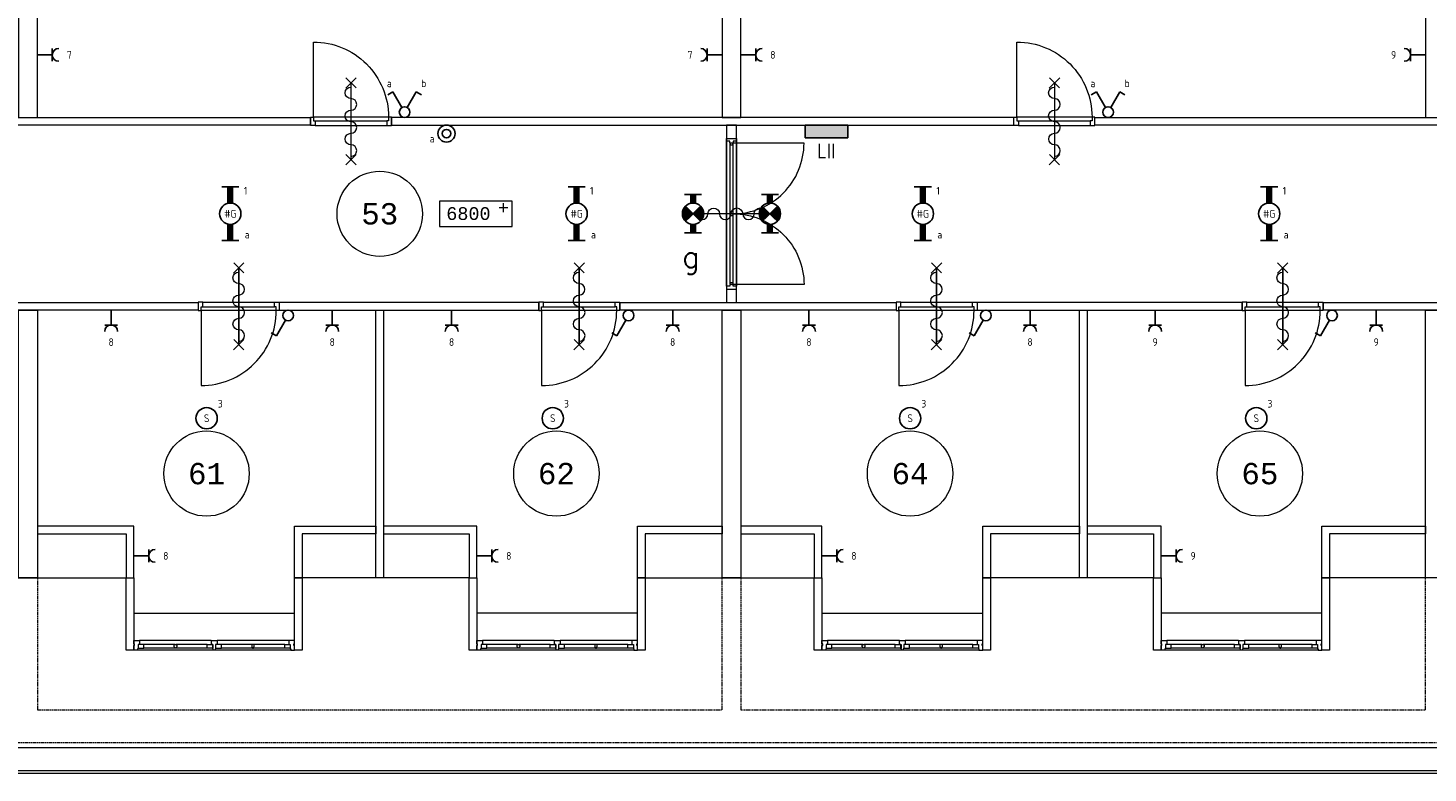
# Model space of a CAD drawing. Header units: millimetres. Extents: x 2723 to 84179, y 13128 to 40654.
# Tile 9 of 16: x 39558 to 55966, y 18914 to 27653. Entities that reach past the tile are written whole.
import ezdxf
from ezdxf.enums import TextEntityAlignment as Align
from ezdxf.xclip import XClip

# ---------------------------------------------------------------- set-up
doc = ezdxf.new("R2010")
doc.units = ezdxf.units.MM
doc.header["$LTSCALE"] = 50
doc.header["$XCLIPFRAME"] = 0
doc.linetypes.add('Xref-2e26$0$HIDDEN', pattern=[0.375, 0.25, -0.125])
doc.layers.get('0').update_dxf_attribs({"linetype": 'CONTINUOUS'})
for name, color, linetype in [('EL6211--', 3, 'CONTINUOUS'), ('EL6222--', 3, 'CONTINUOUS'), ('EL6311--', 3, 'CONTINUOUS'), ('EL6350--', 3, 'CONTINUOUS'), ('Xref', 8, 'CONTINUOUS'), ('Xref-2e26$0$AL$1A---_ALGEMEEN', 8, 'CONTINUOUS'), ('Xref-2e26$0$AT$1A---_TEKST035', 8, 'CONTINUOUS'), ('Xref-2e26$0$AT$1A---_TEKST050', 8, 'CONTINUOUS')]:
    doc.layers.add(name, color=color, linetype=linetype)
doc.styles.add('buro-018', font='Isocp.shx', dxfattribs={"height": 90})
doc.styles.add('buro-035', font='Isocp.shx', dxfattribs={"height": 175})
doc.styles.add('STABICAD-018', font='ISOCP.SHX', dxfattribs={"height": 1.8})
doc.styles.add('Xref-2e26$0$MONOTXT', font='MONOTXT')
doc.styles.add('Xref-2e26$0$ROMANS', font='ROMANS')

# ---------------------------------------------------------------- blocks, each defined once
blk = doc.blocks.new('Xref-2e26$0$DRPSTD')
at = {"layer": 'Xref-2e26$0$AL$1A---_ALGEMEEN', "color": 0, "linetype": 'Continuous', "lineweight": 0}
blk.add_lwpolyline([(-31.3, 0), (31.3, 0), (33.54, -2.23), (33.54, -47), (16.54, -47), (16.54, -98), (11.04, -98), (11.04, -111.78), (8.82, -114), (-8.74, -114), (-10.96, -111.78), (-10.96, -98), (-16.46, -98), (-16.46, -47), (-33.46, -47), (-33.46, -2.14)], close=True, dxfattribs=at)
blk = doc.blocks.new('*O72')
at = {"layer": 'Xref-2e26$0$AL$1A---_ALGEMEEN', "color": 0, "linetype": 'Continuous', "lineweight": 0}
for p, q in [((-34, 57), (-876, 57)), ((-460, 10), (-826, 10)), ((-84, 10), (-449, 10)), ((876, 57), (34, 57)), ((449, 10), (84, 10)), ((826, 10), (460, 10)), ((-11, -57), (-898, -57)), ((-459, -33), (-826, -33)), ((-84, -33), (-450, -33)), ((898, -57), (11, -57)), ((450, -33), (84, -33)), ((826, -33), (459, -33))]:
    blk.add_line(p, q, dxfattribs=at)
for points in [[(-942, 57), (-878, 57), (-876, 55), (-876, 10), (-892, 10), (-892, -41), (-898, -41), (-898, -55), (-900, -57), (-942, -57), (-942, -3), (-934, -3), (-934, 18), (-942, 18)], [(-892, -33), (-826, -33), (-826, 10), (-892, 10)], [(-16, -33), (-84, -33), (-84, 10), (-16, 10)], [(16, -33), (84, -33), (84, 10), (16, 10)], [(892, -33), (826, -33), (826, 10), (892, 10)], [(942, 57), (878, 57), (876, 55), (876, 10), (892, 10), (892, -41), (898, -41), (898, -55), (900, -57), (942, -57), (942, -3), (934, -3), (934, 18), (942, 18)]]:
    blk.add_lwpolyline(points, close=True, dxfattribs=at)
for points in [[(-450, -33), (-459, -33), (-459, -30, -0.397174), (-465, -25), (-465, -22, 0.406754), (-470, -17), (-470, 2), (-460, 10), (-449, 10), (-439, 2), (-439, -17, 0.406754), (-444, -22), (-444, -25, -0.397174), (-450, -30), (-450, -33)], [(450, -33), (459, -33), (459, -30, 0.397174), (464, -25), (464, -22, -0.406754), (470, -17), (470, 2), (460, 10), (449, 10), (439, 2), (439, -17, -0.406754), (444, -22), (444, -25, 0.397174), (450, -30), (450, -33)]]:
    blk.add_lwpolyline(points, format="xyb", dxfattribs=at)
blk.add_blockref('Xref-2e26$0$DRPSTD', (0, 57), dxfattribs=at)
blk = doc.blocks.new('*O73')
at = {"layer": 'Xref-2e26$0$AL$1A---_ALGEMEEN', "color": 0, "linetype": 'Continuous', "lineweight": 0}
for p, q in [((-34, 57), (-876, 57)), ((-460, 10), (-826, 10)), ((-84, 10), (-449, 10)), ((876, 57), (34, 57)), ((449, 10), (84, 10)), ((826, 10), (460, 10)), ((-11, -57), (-898, -57)), ((-459, -33), (-826, -33)), ((-84, -33), (-450, -33)), ((898, -57), (11, -57)), ((450, -33), (84, -33)), ((826, -33), (459, -33))]:
    blk.add_line(p, q, dxfattribs=at)
for points in [[(-942, 57), (-878, 57), (-876, 55), (-876, 10), (-892, 10), (-892, -41), (-898, -41), (-898, -55), (-900, -57), (-942, -57), (-942, -3), (-934, -3), (-934, 18), (-942, 18)], [(-892, -33), (-826, -33), (-826, 10), (-892, 10)], [(-16, -33), (-84, -33), (-84, 10), (-16, 10)], [(16, -33), (84, -33), (84, 10), (16, 10)], [(892, -33), (826, -33), (826, 10), (892, 10)], [(942, 57), (878, 57), (876, 55), (876, 10), (892, 10), (892, -41), (898, -41), (898, -55), (900, -57), (942, -57), (942, -3), (934, -3), (934, 18), (942, 18)]]:
    blk.add_lwpolyline(points, close=True, dxfattribs=at)
for points in [[(-450, -33), (-459, -33), (-459, -30, -0.397174), (-465, -25), (-465, -22, 0.406754), (-470, -17), (-470, 2), (-460, 10), (-449, 10), (-439, 2), (-439, -17, 0.406754), (-445, -22), (-445, -25, -0.397174), (-450, -30), (-450, -33)], [(450, -33), (459, -33), (459, -30, 0.397174), (464, -25), (464, -22, -0.406754), (470, -17), (470, 2), (460, 10), (449, 10), (439, 2), (439, -17, -0.406754), (444, -22), (444, -25, 0.397174), (450, -30), (450, -33)]]:
    blk.add_lwpolyline(points, format="xyb", dxfattribs=at)
blk.add_blockref('Xref-2e26$0$DRPSTD', (0, 57), dxfattribs=at)
blk = doc.blocks.new('*O74')
at = {"layer": 'Xref-2e26$0$AL$1A---_ALGEMEEN', "color": 0, "linetype": 'Continuous', "lineweight": 0}
for p, q in [((-34, 57), (-876, 57)), ((-460, 10), (-826, 10)), ((-84, 10), (-449, 10)), ((876, 57), (34, 57)), ((449, 10), (84, 10)), ((826, 10), (460, 10)), ((-11, -57), (-898, -57)), ((-459, -33), (-826, -33)), ((-84, -33), (-450, -33)), ((898, -57), (11, -57)), ((450, -33), (84, -33)), ((826, -33), (459, -33))]:
    blk.add_line(p, q, dxfattribs=at)
for points in [[(-942, 57), (-878, 57), (-876, 55), (-876, 10), (-892, 10), (-892, -41), (-898, -41), (-898, -55), (-900, -57), (-942, -57), (-942, -3), (-934, -3), (-934, 18), (-942, 18)], [(-892, -33), (-826, -33), (-826, 10), (-892, 10)], [(-16, -33), (-84, -33), (-84, 10), (-16, 10)], [(16, -33), (84, -33), (84, 10), (16, 10)], [(892, -33), (826, -33), (826, 10), (892, 10)], [(942, 57), (878, 57), (876, 55), (876, 10), (892, 10), (892, -41), (898, -41), (898, -55), (900, -57), (942, -57), (942, -3), (934, -3), (934, 18), (942, 18)]]:
    blk.add_lwpolyline(points, close=True, dxfattribs=at)
for points in [[(-450, -33), (-459, -33), (-459, -30, -0.397174), (-465, -25), (-465, -22, 0.406754), (-470, -17), (-470, 2), (-460, 10), (-449, 10), (-439, 2), (-439, -17, 0.406754), (-444, -22), (-444, -25, -0.397174), (-450, -30), (-450, -33)], [(450, -33), (459, -33), (459, -30, 0.397174), (464, -25), (464, -22, -0.406754), (470, -17), (470, 2), (460, 10), (449, 10), (439, 2), (439, -17, -0.406754), (444, -22), (444, -25, 0.397174), (450, -30), (450, -33)]]:
    blk.add_lwpolyline(points, format="xyb", dxfattribs=at)
blk.add_blockref('Xref-2e26$0$DRPSTD', (0, 57), dxfattribs=at)
blk = doc.blocks.new('*O75')
at = {"layer": 'Xref-2e26$0$AL$1A---_ALGEMEEN', "color": 0, "linetype": 'Continuous', "lineweight": 0}
for p, q in [((-34, 57), (-876, 57)), ((-460, 10), (-826, 10)), ((-84, 10), (-449, 10)), ((876, 57), (34, 57)), ((449, 10), (84, 10)), ((826, 10), (460, 10)), ((-11, -57), (-898, -57)), ((-459, -33), (-826, -33)), ((-84, -33), (-450, -33)), ((898, -57), (11, -57)), ((450, -33), (84, -33)), ((826, -33), (459, -33))]:
    blk.add_line(p, q, dxfattribs=at)
for points in [[(-942, 57), (-878, 57), (-876, 55), (-876, 10), (-892, 10), (-892, -41), (-898, -41), (-898, -55), (-900, -57), (-942, -57), (-942, -3), (-934, -3), (-934, 18), (-942, 18)], [(-892, -33), (-826, -33), (-826, 10), (-892, 10)], [(-16, -33), (-84, -33), (-84, 10), (-16, 10)], [(16, -33), (84, -33), (84, 10), (16, 10)], [(892, -33), (826, -33), (826, 10), (892, 10)], [(942, 57), (878, 57), (876, 55), (876, 10), (892, 10), (892, -41), (898, -41), (898, -55), (900, -57), (942, -57), (942, -3), (934, -3), (934, 18), (942, 18)]]:
    blk.add_lwpolyline(points, close=True, dxfattribs=at)
for points in [[(-450, -33), (-459, -33), (-459, -30, -0.397174), (-465, -25), (-465, -22, 0.406754), (-470, -17), (-470, 2), (-460, 10), (-449, 10), (-439, 2), (-439, -17, 0.406754), (-445, -22), (-445, -25, -0.397174), (-450, -30), (-450, -33)], [(450, -33), (459, -33), (459, -30, 0.397174), (464, -25), (464, -22, -0.406754), (470, -17), (470, 2), (460, 10), (449, 10), (439, 2), (439, -17, -0.406754), (444, -22), (444, -25, 0.397174), (450, -30), (450, -33)]]:
    blk.add_lwpolyline(points, format="xyb", dxfattribs=at)
blk.add_blockref('Xref-2e26$0$DRPSTD', (0, 57), dxfattribs=at)
blk = doc.blocks.new('Xref-2e26$0$ED0881')
at = {"layer": 'Xref-2e26$0$AL$1A---_ALGEMEEN', "color": 0, "linetype": 'Continuous', "lineweight": 0}
for p, q in [((475, -400), (475, 500)), ((915, 0), (35, 0)), ((55, 100), (895, 100)), ((55, 45), (895, 45))]:
    blk.add_line(p, q, dxfattribs=at)
for points in [[(55, 100), (0, 100), (0, 0), (35, 0), (35, 45), (55, 45), (55, 100)], [(950, 0), (915, 0), (915, 45), (895, 45), (895, 100), (950, 100), (950, 0)]]:
    blk.add_lwpolyline(points, close=True, dxfattribs=at)
blk.add_lwpolyline([(35, 0), (35, -880, 0.414214), (915, 0)], format="xyb", dxfattribs=at)
blk = doc.blocks.new('Xref-2e26$0$BRW60')
at = {"layer": 'Xref-2e26$0$AL$1A---_ALGEMEEN', "color": 0, "linetype": 'Continuous', "lineweight": 0}
for p, q in [((-61.42, 393.58), (61.43, 516.42)), ((59.19, 395.81), (-59.19, 514.19)), ((-61.42, -506.42), (61.43, -383.58)), ((59.19, -504.19), (-59.19, -385.81))]:
    blk.add_line(p, q, dxfattribs=at)
blk = doc.blocks.new('*O111')
at = {"layer": 'Xref-2e26$0$AL$1A---_ALGEMEEN', "color": 0, "linetype": 'Continuous', "lineweight": 0}
blk.add_lwpolyline([(0, -407, 1), (0, -271, -1), (0, -136, 1), (0, 0, -1), (0, 136, 1), (0, 271, -1), (0, 407)], format="xyb", dxfattribs=at)
blk = doc.blocks.new('Xref-2e26$0$BRW00')
at = {"layer": 'Xref-2e26$0$AL$1A---_ALGEMEEN', "color": 0, "linetype": 'Continuous', "lineweight": 0}
blk.add_blockref('*O111', (0, 0), dxfattribs=at)
blk = doc.blocks.new('*O117')
at = {"layer": 'Xref-2e26$0$AL$1A---_ALGEMEEN', "color": 0, "linetype": 'Continuous', "lineweight": 0}
blk.add_line((0, 450), (0, -450), dxfattribs=at)
for name in ['Xref-2e26$0$BRW60', 'Xref-2e26$0$BRW00']:
    blk.add_blockref(name, (0, -5), dxfattribs=at)
blk = doc.blocks.new('*O118')
at = {"layer": 'Xref-2e26$0$AL$1A---_ALGEMEEN', "color": 0, "linetype": 'Continuous', "lineweight": 0}
blk.add_line((0, 450), (0, -450), dxfattribs=at)
for name in ['Xref-2e26$0$BRW60', 'Xref-2e26$0$BRW00']:
    blk.add_blockref(name, (0, -5), dxfattribs=at)
blk = doc.blocks.new('*O119')
at = {"layer": 'Xref-2e26$0$AL$1A---_ALGEMEEN', "color": 0, "linetype": 'Continuous', "lineweight": 0}
blk.add_line((0, 450), (0, -450), dxfattribs=at)
for name in ['Xref-2e26$0$BRW60', 'Xref-2e26$0$BRW00']:
    blk.add_blockref(name, (0, -5), dxfattribs=at)
blk = doc.blocks.new('*O120')
at = {"layer": 'Xref-2e26$0$AL$1A---_ALGEMEEN', "color": 0, "linetype": 'Continuous', "lineweight": 0}
blk.add_line((0, 450), (0, -450), dxfattribs=at)
for name in ['Xref-2e26$0$BRW60', 'Xref-2e26$0$BRW00']:
    blk.add_blockref(name, (0, -5), dxfattribs=at)
blk = doc.blocks.new('*O121')
at = {"layer": 'Xref-2e26$0$AL$1A---_ALGEMEEN', "color": 0, "linetype": 'Continuous', "lineweight": 0}
blk.add_line((0, 450), (0, -450), dxfattribs=at)
for name in ['Xref-2e26$0$BRW60', 'Xref-2e26$0$BRW00']:
    blk.add_blockref(name, (0, -5), dxfattribs=at)
blk = doc.blocks.new('*O122')
at = {"layer": 'Xref-2e26$0$AL$1A---_ALGEMEEN', "color": 0, "linetype": 'Continuous', "lineweight": 0}
blk.add_line((0, 450), (0, -450), dxfattribs=at)
for name in ['Xref-2e26$0$BRW60', 'Xref-2e26$0$BRW00']:
    blk.add_blockref(name, (0, -5), dxfattribs=at)
blk = doc.blocks.new('*O130')
at = {"layer": 'Xref-2e26$0$AL$1A---_ALGEMEEN', "color": 0, "linetype": 'Continuous', "lineweight": 0}
blk.add_line((450, 0), (-450, 0), dxfattribs=at)
at = {"layer": 'Xref-2e26$0$AL$1A---_ALGEMEEN', "color": 0, "linetype": 'Continuous', "lineweight": 0, "rotation": 270}
for name in ['Xref-2e26$0$BRW60', 'Xref-2e26$0$BRW00']:
    blk.add_blockref(name, (-5, 0), dxfattribs=at)
blk = doc.blocks.new('Xref-2e26')
at = {"layer": 'Xref-2e26$0$AL$1A---_ALGEMEEN', "linetype": 'Continuous', "lineweight": 0}
for p, q in [((123785.42, 91791.73), (123785.42, 93491.73)), ((123899.42, 93491.73), (123899.42, 91791.73)), ((124292.42, 92641.73), (123392.42, 92641.73)), ((114757.42, 88371.73), (116747.42, 88371.73)), ((120767.42, 88371.73), (118812.42, 88371.73)), ((122832.42, 88371.73), (124812.42, 88371.73)), ((128787.42, 88371.73), (126877.42, 88371.73)), ((132862.42, 88371.73), (130852.42, 88371.73)), ((116837.42, 87955.73), (118722.42, 87955.73)), ((122742.42, 87955.73), (120857.42, 87955.73)), ((124902.42, 87955.73), (126787.42, 87955.73)), ((130762.42, 87955.73), (128877.42, 87955.73)), ((96027.42, 86381.73), (143542.42, 86381.73)), ((96027.42, 86111.73), (143542.42, 86111.73)), ((96027.42, 86081.73), (143542.42, 86081.73))]:
    blk.add_line(p, q, dxfattribs=at)
for points in [[(115487.42, 93771.73), (115707.42, 93771.73), (115707.42, 100246.73), (115487.42, 100246.73)], [(123732.42, 93771.73), (123952.42, 93771.73), (123952.42, 100246.73), (123732.42, 100246.73)], [(131977.42, 93771.73), (132197.42, 93771.73), (132197.42, 100246.73), (131977.42, 100246.73)], [(118907.42, 93681.73), (111612.42, 93681.73), (111612.42, 93771.73), (118907.42, 93771.73)], [(119857.42, 93681.73), (127152.42, 93681.73), (127152.42, 93771.73), (119857.42, 93771.73)], [(135397.42, 93681.73), (128102.42, 93681.73), (128102.42, 93771.73), (135397.42, 93771.73)], [(123785.42, 91601.73), (123899.42, 91601.73), (123899.42, 93681.73), (123785.42, 93681.73)], [(123899.42, 93526.73), (123899.42, 93491.73), (123862.42, 93491.73), (123862.42, 93471.73), (123822.42, 93471.73), (123822.42, 93491.73), (123785.42, 93491.73), (123785.42, 93526.73), (123899.42, 93526.73)], [(123862.42, 92666.73), (123862.42, 93446.73), (123822.42, 93446.73), (123822.42, 92666.73)], [(120419.93, 92491.73), (121269.93, 92491.73), (121269.93, 92791.73), (120419.93, 92791.73)], [(123862.42, 91836.73), (123862.42, 92616.73), (123822.42, 92616.73), (123822.42, 91836.73)], [(123899.42, 91756.73), (123899.42, 91791.73), (123862.42, 91791.73), (123862.42, 91811.73), (123822.42, 91811.73), (123822.42, 91791.73), (123785.42, 91791.73), (123785.42, 91756.73), (123899.42, 91756.73)], [(117592.42, 91511.73), (114287.42, 91511.73), (114287.42, 91601.73), (117592.42, 91601.73)], [(118542.42, 91511.73), (121582.42, 91511.73), (121582.42, 91601.73), (118542.42, 91601.73)], [(125770.42, 91511.73), (122532.42, 91511.73), (122532.42, 91601.73), (125770.42, 91601.73)], [(126720.42, 91511.73), (129827.42, 91511.73), (129827.42, 91601.73), (126720.42, 91601.73)], [(134015.42, 91511.73), (130777.42, 91511.73), (130777.42, 91601.73), (134015.42, 91601.73)], [(115487.42, 91511.73), (115707.42, 91511.73), (115707.42, 88371.73), (115487.42, 88371.73)], [(119764.42, 88371.73), (119674.42, 88371.73), (119674.42, 91511.73), (119764.42, 91511.73)], [(123732.42, 91511.73), (123952.42, 91511.73), (123952.42, 88371.73), (123732.42, 88371.73)], [(128009.42, 88371.73), (127919.42, 88371.73), (127919.42, 91511.73), (128009.42, 91511.73)], [(131977.42, 91511.73), (132197.42, 91511.73), (132197.42, 88371.73), (131977.42, 88371.73)], [(116747.42, 88371.73), (116837.42, 88371.73), (116837.42, 88976.73), (115707.42, 88976.73), (115707.42, 88886.73), (116747.42, 88886.73)], [(118812.42, 88371.73), (118722.42, 88371.73), (118722.42, 88976.73), (119674.42, 88976.73), (119674.42, 88886.73), (118812.42, 88886.73)], [(120767.42, 88371.73), (120857.42, 88371.73), (120857.42, 88976.73), (119764.42, 88976.73), (119764.42, 88886.73), (120767.42, 88886.73)], [(122832.42, 88371.73), (122742.42, 88371.73), (122742.42, 88976.73), (123732.42, 88976.73), (123732.42, 88886.73), (122832.42, 88886.73)], [(124812.42, 88371.73), (124902.42, 88371.73), (124902.42, 88976.73), (123952.42, 88976.73), (123952.42, 88886.73), (124812.42, 88886.73)], [(126877.42, 88371.73), (126787.42, 88371.73), (126787.42, 88976.73), (127919.42, 88976.73), (127919.42, 88886.73), (126877.42, 88886.73)], [(128787.42, 88371.73), (128877.42, 88371.73), (128877.42, 88976.73), (128009.42, 88976.73), (128009.42, 88886.73), (128787.42, 88886.73)], [(130852.42, 88371.73), (130762.42, 88371.73), (130762.42, 88976.73), (131977.42, 88976.73), (131977.42, 88886.73), (130852.42, 88886.73)], [(116747.42, 88371.73), (116837.42, 88371.73), (116837.42, 87521.73), (116747.42, 87521.73)], [(118722.42, 88371.73), (118812.42, 88371.73), (118812.42, 87521.73), (118722.42, 87521.73)], [(120767.42, 88371.73), (120857.42, 88371.73), (120857.42, 87521.73), (120767.42, 87521.73)], [(122742.42, 88371.73), (122832.42, 88371.73), (122832.42, 87521.73), (122742.42, 87521.73)], [(124812.42, 88371.73), (124902.42, 88371.73), (124902.42, 87521.73), (124812.42, 87521.73)], [(126787.42, 88371.73), (126877.42, 88371.73), (126877.42, 87521.73), (126787.42, 87521.73)], [(128787.42, 88371.73), (128877.42, 88371.73), (128877.42, 87521.73), (128787.42, 87521.73)], [(130762.42, 88371.73), (130852.42, 88371.73), (130852.42, 87521.73), (130762.42, 87521.73)]]:
    blk.add_lwpolyline(points, close=True, dxfattribs=at)
for points in [[(123862.42058, 92641.73099, 0.4142135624), (124692.42, 93471.73), (123862.42, 93471.73)], [(123862.42058, 92641.73099, -0.4142135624), (124692.42, 91811.73), (123862.42, 91811.73)]]:
    blk.add_lwpolyline(points, format="xyb", dxfattribs=at)
at = {"layer": 'Xref-2e26$0$AL$1A---_ALGEMEEN', "linetype": 'Xref-2e26$0$HIDDEN', "lineweight": 0}
for points in [[(95567.42, 88371.73), (95567.42, 86441.73), (144002.42, 86441.73), (144002.42, 88371.73)], [(115707.42, 88371.73), (115707.42, 86821.73), (123732.42, 86821.73), (123732.42, 88371.73)], [(123952.42, 88371.73), (123952.42, 86821.73), (131977.42, 86821.73), (131977.42, 88371.73)]]:
    blk.add_lwpolyline(points, dxfattribs=at)
at = {"layer": 'Xref-2e26$0$AL$1A---_ALGEMEEN', "linetype": 'Continuous', "lineweight": 0}
for centre in [(119719.92798, 92641.73239), (117689.94433, 89594.24997), (121789.94177, 89594.25365), (125934.94433, 89594.24997), (130034.94177, 89594.25365)]:
    blk.add_circle(centre, 500, dxfattribs=at)
for centre, start, end in [((123842.41849, 93451.22971), 347.319616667, 192.680383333), ((123842.42058, 92662.23099), 167.319616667, 12.680383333), ((123842.42058, 92621.23099), 347.319616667, 192.680383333), ((123842.42651, 91832.23142), 167.319616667, 12.680383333)]:
    blk.add_arc(centre, 20.5, start, end, dxfattribs=at)
at = {"layer": 'Xref-2e26$0$AL$1A---_ALGEMEEN', "linetype": 'Continuous', "lineweight": 0, "yscale": -1}
for p in [(118907.42, 93776.73), (127152.42, 93776.73)]:
    blk.add_blockref('Xref-2e26$0$ED0881', p, dxfattribs=at)
at = {"layer": 'Xref-2e26$0$AL$1A---_ALGEMEEN', "linetype": 'Continuous', "lineweight": 0}
for name, p in [('*O119', (119382.42, 93726.73)), ('*O120', (127627.42, 93726.73)), ('*O130', (123842.42, 92641.73)), ('*O117', (118067.42, 91556.73)), ('*O118', (122057.42, 91556.73)), ('*O121', (126245.42, 91556.73)), ('*O122', (130302.42, 91556.73)), ('Xref-2e26$0$ED0881', (117592.42, 91506.73)), ('Xref-2e26$0$ED0881', (121582.42, 91506.73)), ('Xref-2e26$0$ED0881', (125770.42, 91506.73)), ('Xref-2e26$0$ED0881', (129827.42, 91506.73)), ('*O72', (117779.92, 87578.73)), ('*O73', (121799.92, 87578.73)), ('*O74', (125844.92, 87578.73)), ('*O75', (129819.92, 87578.73))]:
    blk.add_blockref(name, p, dxfattribs=at)
at = {"layer": 'Xref-2e26$0$AT$1A---_TEKST035', "linetype": 'Continuous', "lineweight": 0, "style": 'Xref-2e26$0$MONOTXT'}
for s, p in [('6800', (120499.55, 92644.28)), ('+', (121105.14, 92713))]:
    blk.add_text(s, height=150, dxfattribs=at).set_placement(p, align=Align.MIDDLE_LEFT)
at = {"layer": 'Xref-2e26$0$AT$1A---_TEKST050', "linetype": 'Continuous', "lineweight": 0, "style": 'Xref-2e26$0$MONOTXT'}
for s, p in [('53', (119719.9, 92641.71)), ('61', (117689.92, 89594.23)), ('62', (121789.92, 89594.23)), ('64', (125934.92, 89594.23)), ('65', (130034.92, 89594.23))]:
    blk.add_text(s, height=250.00002, dxfattribs=at).set_placement(p, align=Align.MIDDLE)
at = {"layer": 'Xref-2e26$0$AT$1A---_TEKST050', "linetype": 'Continuous', "lineweight": 0, "style": 'Xref-2e26$0$ROMANS'}
blk.add_text('g', height=250.00002, dxfattribs=at).set_placement((123264.46, 92137.94), align=Align.MIDDLE_LEFT)
blk = doc.blocks.new('1115B3A')
at = {"color": 0, "linetype": 'Continuous'}
blk.add_circle((0, 0), 2.5, dxfattribs=at)
at = {"color": 0, "linetype": 'Continuous', "style": 'buro-018'}
for tag, p in [('E_GKAST', (0, 8)), ('E_GROEP', (0, 5)), ('E_SGROEP', (4.5, 5)), ('E_ARMCODE', (0, 0)), ('E_SLET', (4.5, -1))]:
    blk.add_attdef(tag, text='', height=1.8, dxfattribs=at).set_placement(p, align=Align.MIDDLE)
blk = doc.blocks.new('111405')
at = {"color": 0, "linetype": 'Continuous'}
for p, q in [((-2.74, 7), (-3.95, 6.3)), ((-0.62, 3.33), (-2.74, 7)), ((0.62, 3.33), (2.74, 7)), ((2.74, 7), (3.95, 6.3))]:
    blk.add_line(p, q, dxfattribs=at)
blk.add_circle((0, 2.25), 1.25, dxfattribs=at)
at = {"color": 0, "linetype": 'Continuous', "style": 'buro-018'}
for tag, p in [('E_SLET1', (-3.42, 9)), ('E_SLET2', (3.42, 9)), ('E_GROEP', (0, 0)), ('E_GKAST', (0, 0))]:
    blk.add_attdef(tag, text='', height=1.8, dxfattribs=at).set_placement(p, align=Align.MIDDLE)
at = {"color": 0, "linetype": 'Continuous', "style": 'buro-018', "flags": 1}
for tag in ['E_MATCODE', 'E_SGROEP']:
    blk.add_attdef(tag, text='', height=1.8, dxfattribs=at).set_placement((0, 0), align=Align.MIDDLE)
blk = doc.blocks.new('111304')
at = {"color": 0, "linetype": 'Continuous'}
for p, q in [((-1.5, 4.5), (1.5, 4.5)), ((0, 1), (0, 4.5))]:
    blk.add_line(p, q, dxfattribs=at)
blk.add_arc((0, 6), 1.5, 180, 0, dxfattribs=at)
at = {"color": 0, "linetype": 'Continuous', "style": 'buro-018'}
for tag, p in [('E_GKAST', (0, 11.5)), ('E_GROEP', (0, 8.5)), ('E_SGROEP', (4.5, 8.5))]:
    blk.add_attdef(tag, text='', height=1.8, dxfattribs=at).set_placement(p, align=Align.MIDDLE)
at = {"color": 0, "linetype": 'Continuous', "style": 'buro-018', "flags": 1}
for tag, p in [('E_VERMCODE', (13, 8.5)), ('E_MATCODE', (0, 0))]:
    blk.add_attdef(tag, text='', height=1.8, dxfattribs=at).set_placement(p, align=Align.MIDDLE)
at = {"layer": 'EL6222--', "color": 1, "style": 'STABICAD-018', "flags": 1}
for tag in ['ARTICLECODE', 'SUBCIRCUIT', 'CIRCUIT', 'POWERCODE', 'PANEL']:
    blk.add_attdef(tag, (0, 0), '', height=1.8, dxfattribs=at)
blk = doc.blocks.new('1114A1')
at = {"color": 0, "linetype": 'Continuous'}
for p, q in [((0.62, 3.33), (2.74, 7)), ((2.74, 7), (3.95, 6.3))]:
    blk.add_line(p, q, dxfattribs=at)
blk.add_circle((0, 2.25), 1.25, dxfattribs=at)
at = {"color": 0, "linetype": 'Continuous', "style": 'buro-018'}
for tag, p in [('E_SLET1', (3.36, 9)), ('E_GROEP', (0, 0)), ('E_GKAST', (0, 0))]:
    blk.add_attdef(tag, text='', height=1.8, dxfattribs=at).set_placement(p, align=Align.MIDDLE)
at = {"color": 0, "linetype": 'Continuous', "style": 'buro-018', "flags": 1}
for tag in ['E_MATCODE', 'E_SGROEP']:
    blk.add_attdef(tag, text='', height=1.8, dxfattribs=at).set_placement((0, 0), align=Align.MIDDLE)
blk = doc.blocks.new('1116A4C')
at = {"color": 0, "linetype": 'Continuous'}
for p, q in [((-5, 4), (-5, 1)), ((5, 4), (-5, 4)), ((5, 1), (5, 4)), ((-5, 1), (5, 1))]:
    blk.add_line(p, q, dxfattribs=at)
blk.add_solid([(-5, 4), (-5, 1), (5, 4), (5, 1)], dxfattribs=at)
at = {"color": 0, "linetype": 'Continuous', "style": 'buro-018'}
for tag, p in [('E_GKAST', (0, 15)), ('E_GROEP', (0, 9)), ('E_SGROEP', (4.5, 9)), ('E_KAST', (0, 6))]:
    blk.add_attdef(tag, text='', height=1.8, dxfattribs=at).set_placement(p, align=Align.MIDDLE)
at = {"color": 0, "linetype": 'Continuous', "style": 'buro-018', "flags": 1}
blk.add_attdef('E_MATCODE', text='', height=1.8, dxfattribs=at).set_placement((0, 0), align=Align.MIDDLE)
blk = doc.blocks.new('1115B6630')
at = {"color": 0}
for p, q in [((-6.3, 2), (-6.3, -2)), ((6.3, 2), (6.3, -2))]:
    blk.add_line(p, q, dxfattribs=at)
at = {"color": 0, "linetype": 'Continuous'}
blk.add_circle((0, 0), 2.5, dxfattribs=at)
at = {"color": 0}
for points in [[(-2.5, 0.75), (-6.3, 0.75), (-2.5, -0.75), (-6.3, -0.75)], [(2.5, 0.75), (6.3, 0.75), (2.5, -0.75), (6.3, -0.75)]]:
    blk.add_solid(points, dxfattribs=at)
at = {"color": 0, "linetype": 'Continuous', "style": 'buro-018'}
for tag, p in [('E_GKAST', (0, 8)), ('E_GROEP', (0, 5)), ('E_SGROEP', (4.5, 5)), ('E_ARMCODE', (0, 0)), ('E_SLET', (4.5, -3))]:
    blk.add_attdef(tag, text='', height=1.8, dxfattribs=at).set_placement(p, align=Align.MIDDLE)
blk = doc.blocks.new('111410')
at = {"color": 0, "linetype": 'Continuous'}
for radius in [2, 1]:
    blk.add_circle((0, 3), radius, dxfattribs=at)
at = {"color": 0, "linetype": 'Continuous', "style": 'buro-018'}
for tag, p in [('E_SLET1', (0, 7)), ('E_GROEP', (0, 0)), ('E_GKAST', (0, 0))]:
    blk.add_attdef(tag, text='', height=1.8, dxfattribs=at).set_placement(p, align=Align.MIDDLE)
at = {"color": 0, "linetype": 'Continuous', "style": 'buro-018', "flags": 1}
for tag in ['E_MATCODE', 'E_SGROEP']:
    blk.add_attdef(tag, text='', height=1.8, dxfattribs=at).set_placement((0, 0), align=Align.MIDDLE)
at = {"layer": 'EL6311--', "color": 1, "style": 'STABICAD-018', "flags": 1}
for tag in ['ARTICLECODE', 'SWITCHCODE']:
    blk.add_attdef(tag, (0, 0), '', height=1.8, dxfattribs=at)
blk = doc.blocks.new('E00018')
at = {"color": 0, "linetype": 'Continuous'}
for p, q in [((-1.77, -1.77), (1.77, 1.77)), ((1.77, -1.77), (-1.77, 1.77))]:
    blk.add_line(p, q, dxfattribs=at)
at = {"color": 0, "linetype": 'Continuous', "const_width": 2.5}
for points in [[(-0.88, 0.88, -0.198912), (0, 1.25, -0.198912), (0.88, 0.88, -1)], [(-0.88, -0.88, 0.198912), (0, -1.25, 0.198912), (0.88, -0.88, 1)]]:
    blk.add_lwpolyline(points, format="xyb", dxfattribs=at)
blk = doc.blocks.new('1115B7330-NO1')
at = {"color": 0}
for p, q in [((-4.5, 2), (-4.5, -2)), ((4.5, 2), (4.5, -2))]:
    blk.add_line(p, q, dxfattribs=at)
at = {"color": 0, "linetype": 'Continuous'}
blk.add_circle((0, 0), 2.5, dxfattribs=at)
at = {"color": 0}
for points in [[(-2.5, 0.75), (-4.5, 0.75), (-2.5, -0.75), (-4.5, -0.75)], [(2.5, 0.75), (4.5, 0.75), (2.5, -0.75), (4.5, -0.75)]]:
    blk.add_solid(points, dxfattribs=at)
at = {"color": 0, "zscale": 50}
blk.add_blockref('E00018', (0, 0), dxfattribs=at)
at = {"color": 0, "linetype": 'Continuous', "style": 'buro-018'}
for tag, p in [('E_GKAST', (0, 8)), ('E_GROEP', (0, 5)), ('E_SGROEP', (4.5, 5)), ('E_ARMCODE', (0, 0)), ('E_SLET', (4.5, -3))]:
    blk.add_attdef(tag, text='', height=1.8, dxfattribs=at).set_placement(p, align=Align.MIDDLE)

msp = doc.modelspace()

# ---------------------------------------------------------------- block references
at = {"layer": 'EL6211--'}
ref = msp.add_blockref('1116A4C', (48915, 26564), dxfattribs=dict(at, xscale=50, yscale=50, zscale=50, rotation=180))
ref.add_attrib('E_KAST', 'LII', dxfattribs={"layer": '0', "color": 2, "linetype": 'Continuous', "height": 175, "style": 'buro-035'}).set_placement((48915, 26210), align=Align.MIDDLE)
at = {"layer": 'EL6222--'}
ref = msp.add_blockref('111304', (39618, 27338), dxfattribs=dict(at, xscale=50, yscale=50, zscale=50, rotation=270))
ref.add_attrib('E_GROEP', '7', dxfattribs={"layer": '0', "color": 1, "linetype": 'Continuous', "height": 90, "style": 'buro-018'}).set_placement((40043, 27338), align=Align.MIDDLE)
ref = msp.add_blockref('111304', (47743, 27338), dxfattribs=dict(at, xscale=-50, yscale=50, zscale=50, rotation=90))
ref.add_attrib('E_GROEP', '7', dxfattribs={"layer": '0', "color": 1, "linetype": 'Continuous', "height": 90, "style": 'buro-018'}).set_placement((47318, 27338), align=Align.MIDDLE)
ref = msp.add_blockref('111304', (47863, 27338), dxfattribs=dict(at, xscale=50, yscale=50, zscale=50, rotation=270))
ref.add_attrib('E_GROEP', '8', dxfattribs={"layer": '0', "color": 1, "linetype": 'Continuous', "height": 90, "style": 'buro-018'}).set_placement((48288, 27338), align=Align.MIDDLE)
ref = msp.add_blockref('111304', (55988, 27338), dxfattribs=dict(at, xscale=-50, yscale=50, zscale=50, rotation=90))
ref.add_attrib('E_GROEP', '9', dxfattribs={"layer": '0', "color": 1, "linetype": 'Continuous', "height": 90, "style": 'buro-018'}).set_placement((55563, 27338), align=Align.MIDDLE)
ref = msp.add_blockref('111304', (40533, 24394), dxfattribs=dict(at, xscale=50, yscale=50, zscale=50, rotation=180))
ref.add_attrib('E_GROEP', '8', dxfattribs={"layer": '0', "color": 1, "linetype": 'Continuous', "height": 90, "style": 'buro-018'}).set_placement((40533, 23969), align=Align.MIDDLE)
ref = msp.add_blockref('111304', (43124, 24394), dxfattribs=dict(at, xscale=50, yscale=50, zscale=50, rotation=180))
ref.add_attrib('E_GROEP', '8', dxfattribs={"layer": '0', "color": 1, "linetype": 'Continuous', "height": 90, "style": 'buro-018'}).set_placement((43124, 23969), align=Align.MIDDLE)
ref = msp.add_blockref('111304', (44523, 24394), dxfattribs=dict(at, xscale=50, yscale=50, zscale=50, rotation=180))
ref.add_attrib('E_GROEP', '8', dxfattribs={"layer": '0', "color": 1, "linetype": 'Continuous', "height": 90, "style": 'buro-018'}).set_placement((44523, 23969), align=Align.MIDDLE)
ref = msp.add_blockref('111304', (47114, 24394), dxfattribs=dict(at, xscale=50, yscale=50, zscale=50, rotation=180))
ref.add_attrib('E_GROEP', '8', dxfattribs={"layer": '0', "color": 1, "linetype": 'Continuous', "height": 90, "style": 'buro-018'}).set_placement((47114, 23969), align=Align.MIDDLE)
ref = msp.add_blockref('111304', (48711, 24394), dxfattribs=dict(at, xscale=50, yscale=50, zscale=50, rotation=180))
ref.add_attrib('E_GROEP', '8', dxfattribs={"layer": '0', "color": 1, "linetype": 'Continuous', "height": 90, "style": 'buro-018'}).set_placement((48711, 23969), align=Align.MIDDLE)
ref = msp.add_blockref('111304', (51302, 24394), dxfattribs=dict(at, xscale=50, yscale=50, zscale=50, rotation=180))
ref.add_attrib('E_GROEP', '8', dxfattribs={"layer": '0', "color": 1, "linetype": 'Continuous', "height": 90, "style": 'buro-018'}).set_placement((51302, 23969), align=Align.MIDDLE)
ref = msp.add_blockref('111304', (52768, 24394), dxfattribs=dict(at, xscale=50, yscale=50, zscale=50, rotation=180))
ref.add_attrib('E_GROEP', '9', dxfattribs={"layer": '0', "color": 1, "linetype": 'Continuous', "height": 90, "style": 'buro-018'}).set_placement((52768, 23969), align=Align.MIDDLE)
ref = msp.add_blockref('111304', (55359, 24394), dxfattribs=dict(at, xscale=50, yscale=50, zscale=50, rotation=180))
ref.add_attrib('E_GROEP', '9', dxfattribs={"layer": '0', "color": 1, "linetype": 'Continuous', "height": 90, "style": 'buro-018'}).set_placement((55359, 23969), align=Align.MIDDLE)
ref = msp.add_blockref('111304', (40748, 21461), dxfattribs=dict(at, xscale=-50, yscale=50, zscale=50, rotation=270))
ref.add_attrib('E_GROEP', '8', dxfattribs={"layer": '0', "color": 1, "linetype": 'Continuous', "height": 90, "style": 'buro-018'}).set_placement((41173, 21461), align=Align.MIDDLE)
ref = msp.add_blockref('111304', (44768, 21461), dxfattribs=dict(at, xscale=-50, yscale=50, zscale=50, rotation=270))
ref.add_attrib('E_GROEP', '8', dxfattribs={"layer": '0', "color": 1, "linetype": 'Continuous', "height": 90, "style": 'buro-018'}).set_placement((45193, 21461), align=Align.MIDDLE)
ref = msp.add_blockref('111304', (48813, 21461), dxfattribs=dict(at, xscale=-50, yscale=50, zscale=50, rotation=270))
ref.add_attrib('E_GROEP', '8', dxfattribs={"layer": '0', "color": 1, "linetype": 'Continuous', "height": 90, "style": 'buro-018'}).set_placement((49238, 21461), align=Align.MIDDLE)
ref = msp.add_blockref('111304', (52788, 21461), dxfattribs=dict(at, xscale=-50, yscale=50, zscale=50, rotation=270))
ref.add_attrib('E_GROEP', '9', dxfattribs={"layer": '0', "color": 1, "linetype": 'Continuous', "height": 90, "style": 'buro-018'}).set_placement((53213, 21461), align=Align.MIDDLE)
at = {"layer": 'EL6311--'}
ref = msp.add_blockref('111405', (43972, 26554), dxfattribs=dict(at, xscale=50, yscale=50, zscale=50))
ref.add_attrib('E_SLET1', 'b', dxfattribs={"layer": '0', "color": 1, "linetype": 'Continuous', "height": 90, "style": 'buro-018'}).set_placement((44196, 27004), align=Align.MIDDLE)
ref.add_attrib('E_SLET2', 'a', dxfattribs={"layer": '0', "color": 1, "linetype": 'Continuous', "height": 90, "style": 'buro-018'}).set_placement((43793, 27004), align=Align.MIDDLE)
ref = msp.add_blockref('111405', (52217, 26554), dxfattribs=dict(at, xscale=50, yscale=50, zscale=50))
ref.add_attrib('E_SLET1', 'b', dxfattribs={"layer": '0', "color": 1, "linetype": 'Continuous', "height": 90, "style": 'buro-018'}).set_placement((52441, 27004), align=Align.MIDDLE)
ref.add_attrib('E_SLET2', 'a', dxfattribs={"layer": '0', "color": 1, "linetype": 'Continuous', "height": 90, "style": 'buro-018'}).set_placement((52038, 27004), align=Align.MIDDLE)
ref = msp.add_blockref('111410', (44463, 26564), dxfattribs=dict(at, xscale=50, yscale=50, zscale=50, rotation=179.999999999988))
ref.add_attrib('E_SLET1', 'a', dxfattribs={"layer": '0', "color": 1, "linetype": 'Continuous', "height": 90, "style": 'buro-018'}).set_placement((44295, 26355), align=Align.MIDDLE)
ref = msp.add_blockref('1115B6630', (41929, 25474), dxfattribs=dict(at, xscale=50, yscale=50, zscale=50, rotation=270))
ref.add_attrib('E_ARMCODE', '#G', dxfattribs={"layer": '0', "color": 1, "linetype": 'Continuous', "height": 90, "style": 'buro-018'}).set_placement((41929, 25474), align=Align.MIDDLE)
ref.add_attrib('E_SLET', 'a', dxfattribs={"layer": '0', "color": 1, "linetype": 'Continuous', "height": 90, "style": 'buro-018'}).set_placement((42127, 25229), align=Align.MIDDLE)
ref.add_attrib('E_GROEP', '1', dxfattribs={"layer": '0', "color": 1, "linetype": 'Continuous', "height": 90, "style": 'buro-018'}).set_placement((42108, 25744), align=Align.MIDDLE)
ref = msp.add_blockref('1115B6630', (45988, 25474), dxfattribs=dict(at, xscale=50, yscale=50, zscale=50, rotation=270))
ref.add_attrib('E_ARMCODE', '#G', dxfattribs={"layer": '0', "color": 1, "linetype": 'Continuous', "height": 90, "style": 'buro-018'}).set_placement((45988, 25474), align=Align.MIDDLE)
ref.add_attrib('E_SLET', 'a', dxfattribs={"layer": '0', "color": 1, "linetype": 'Continuous', "height": 90, "style": 'buro-018'}).set_placement((46185, 25229), align=Align.MIDDLE)
ref.add_attrib('E_GROEP', '1', dxfattribs={"layer": '0', "color": 1, "linetype": 'Continuous', "height": 90, "style": 'buro-018'}).set_placement((46166, 25744), align=Align.MIDDLE)
ref = msp.add_blockref('1115B6630', (50046, 25474), dxfattribs=dict(at, xscale=50, yscale=50, zscale=50, rotation=270))
ref.add_attrib('E_ARMCODE', '#G', dxfattribs={"layer": '0', "color": 1, "linetype": 'Continuous', "height": 90, "style": 'buro-018'}).set_placement((50046, 25474), align=Align.MIDDLE)
ref.add_attrib('E_SLET', 'a', dxfattribs={"layer": '0', "color": 1, "linetype": 'Continuous', "height": 90, "style": 'buro-018'}).set_placement((50244, 25229), align=Align.MIDDLE)
ref.add_attrib('E_GROEP', '1', dxfattribs={"layer": '0', "color": 1, "linetype": 'Continuous', "height": 90, "style": 'buro-018'}).set_placement((50225, 25744), align=Align.MIDDLE)
ref = msp.add_blockref('1115B6630', (54105, 25474), dxfattribs=dict(at, xscale=50, yscale=50, zscale=50, rotation=270))
ref.add_attrib('E_ARMCODE', '#G', dxfattribs={"layer": '0', "color": 1, "linetype": 'Continuous', "height": 90, "style": 'buro-018'}).set_placement((54105, 25474), align=Align.MIDDLE)
ref.add_attrib('E_SLET', 'a', dxfattribs={"layer": '0', "color": 1, "linetype": 'Continuous', "height": 90, "style": 'buro-018'}).set_placement((54303, 25229), align=Align.MIDDLE)
ref.add_attrib('E_GROEP', '1', dxfattribs={"layer": '0', "color": 1, "linetype": 'Continuous', "height": 90, "style": 'buro-018'}).set_placement((54284, 25744), align=Align.MIDDLE)
at = {"layer": 'EL6311--', "xscale": 50, "yscale": 50, "zscale": 50, "rotation": 180}
for p in [(42607, 24394), (46597, 24394), (50785, 24394), (54842, 24394)]:
    msp.add_blockref('1114A1', p, dxfattribs=at)
at = {"layer": 'EL6311--'}
ref = msp.add_blockref('1115B3A', (41652, 23076), dxfattribs=dict(at, xscale=50, yscale=50, zscale=50, rotation=270))
ref.add_attrib('E_ARMCODE', 'S', dxfattribs={"layer": '0', "color": 1, "linetype": 'Continuous', "height": 90, "style": 'buro-018'}).set_placement((41652, 23076), align=Align.MIDDLE)
ref.add_attrib('E_GROEP', '3', dxfattribs={"layer": '0', "color": 1, "linetype": 'Continuous', "height": 90, "style": 'buro-018'}).set_placement((41812, 23246), align=Align.MIDDLE)
ref = msp.add_blockref('1115B3A', (45709, 23076), dxfattribs=dict(at, xscale=50, yscale=50, zscale=50, rotation=270))
ref.add_attrib('E_ARMCODE', 'S', dxfattribs={"layer": '0', "color": 1, "linetype": 'Continuous', "height": 90, "style": 'buro-018'}).set_placement((45709, 23076), align=Align.MIDDLE)
ref.add_attrib('E_GROEP', '3', dxfattribs={"layer": '0', "color": 1, "linetype": 'Continuous', "height": 90, "style": 'buro-018'}).set_placement((45869, 23246), align=Align.MIDDLE)
ref = msp.add_blockref('1115B3A', (49897, 23076), dxfattribs=dict(at, xscale=50, yscale=50, zscale=50, rotation=270))
ref.add_attrib('E_ARMCODE', 'S', dxfattribs={"layer": '0', "color": 1, "linetype": 'Continuous', "height": 90, "style": 'buro-018'}).set_placement((49897, 23076), align=Align.MIDDLE)
ref.add_attrib('E_GROEP', '3', dxfattribs={"layer": '0', "color": 1, "linetype": 'Continuous', "height": 90, "style": 'buro-018'}).set_placement((50057, 23246), align=Align.MIDDLE)
ref = msp.add_blockref('1115B3A', (53954, 23076), dxfattribs=dict(at, xscale=50, yscale=50, zscale=50, rotation=270))
ref.add_attrib('E_ARMCODE', 'S', dxfattribs={"layer": '0', "color": 1, "linetype": 'Continuous', "height": 90, "style": 'buro-018'}).set_placement((53954, 23076), align=Align.MIDDLE)
ref.add_attrib('E_GROEP', '3', dxfattribs={"layer": '0', "color": 1, "linetype": 'Continuous', "height": 90, "style": 'buro-018'}).set_placement((54114, 23246), align=Align.MIDDLE)
at = {"layer": 'EL6350--', "xscale": 50, "yscale": 50, "zscale": 50, "rotation": 270}
for p in [(47353, 25474), (48253, 25474)]:
    msp.add_blockref('1115B7330-NO1', p, dxfattribs=at)
at = {"layer": 'Xref', "color": 8}
ref = msp.add_blockref('Xref-2e26', (-76039, -67168), dxfattribs=at)
XClip(ref).set_block_clipping_path([(78531.2540174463, 80295.5572919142), (160218.1995790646, 108097.5980193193)])

doc.saveas('drawing.dxf')
